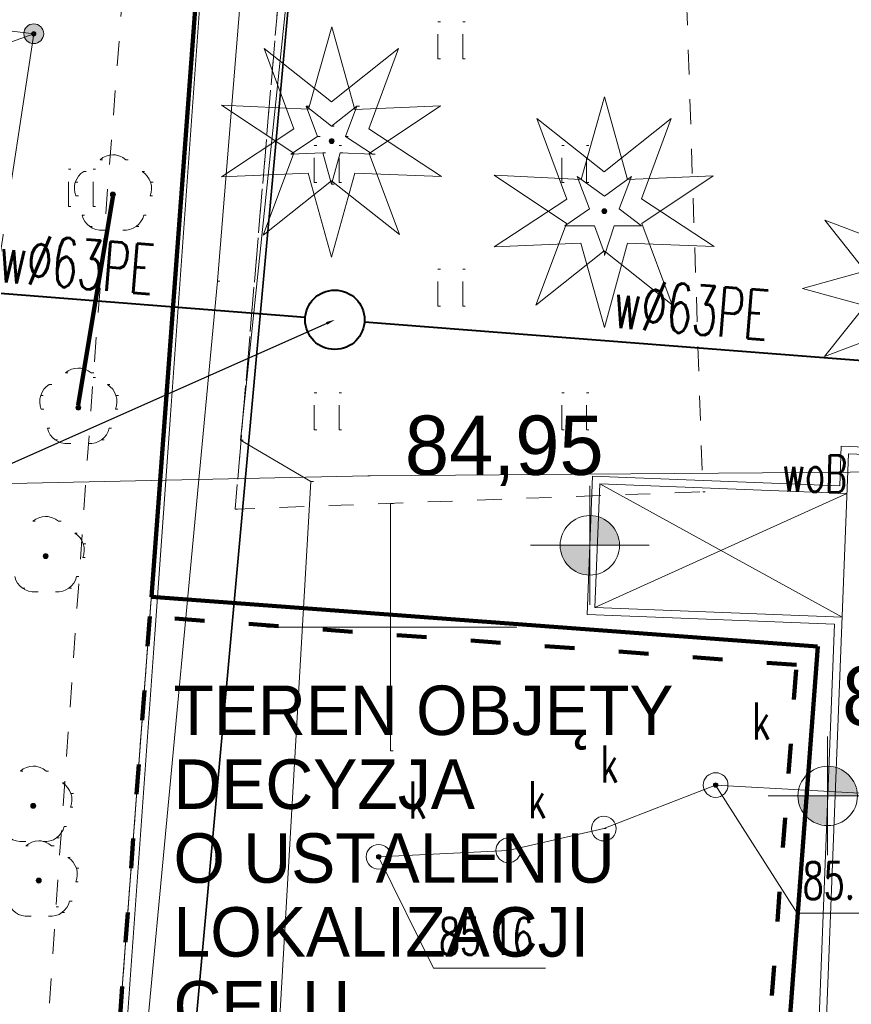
# Model space of a CAD drawing. Extents: x -134780 to 5540120, y 74663 to 5964901.
# Tile 17 of 71: x 5539543 to 5539559, y 5961342 to 5961362. Entities that reach past the tile are written whole.
import ezdxf
from ezdxf import colors
from ezdxf.entities.mleader import LeaderData, LeaderLine
from ezdxf.lldxf.tags import DXFTag
from ezdxf.math import Vec2, Vec3

# ---------------------------------------------------------------- set-up
doc = ezdxf.new("R2010")
doc.units = 0
doc.header["$MEASUREMENT"] = 0
doc.set_wipeout_variables(frame=1)
for name, pattern in [('ACAD_ISO03W100', [30, 12, -18]), ('L_0_03', [1, 0.5, -0.5]), ('Przerywana', [320, 160, -160]), ('Wipeout_Contour', [1000, 0, -1000])]:
    doc.linetypes.add(name, pattern=pattern)
for name, color, linetype, lineweight in [('#opisy', 7, 'Continuous', 0), ('0_Nr_Pióra__7', 7, 'Continuous', 13), ('_woda', 5, 'Continuous', 90), ('Arch drogi_Nr_Pióra__21', 7, 'Continuous', 9), ('ARCH MAPA RUSINOWO_Nr_Pióra__60', 230, 'Continuous', 211), ('Arch opisy_Nr_Pióra__80', 3, 'Continuous', 211), ('drzewo_iglaste_Nr_Pióra__7', 7, 'Continuous', 13), ('drzewo_lisciaste_Nr_Pióra__7', 7, 'Continuous', 13), ('inny_obiekt_zagospodarowania_terenu_Nr_Pióra__7', 7, 'Continuous', 13), ('INWENT RZĘDNE_Nr_Pióra__21', 7, 'Continuous', 9), ('mapa', 7, 'Continuous', 13), ('ogr_Nr_Pióra__7', 7, 'Continuous', 13), ('ogrodzenie_trwale_Nr_Pióra__7', 7, 'Continuous', 13), ('przewod_kanalizacyjny_Nr_Pióra__7', 7, 'Continuous', 13), ('przewod_telekomunikacyjny_napowietrzny_Nr_Pióra__30', 134, 'Continuous', 35), ('przewod_telekomunikacyjny_podziemny_Nr_Pióra__7', 7, 'Continuous', 13), ('przewod_wodociagowy_Atr1_Nr_Pióra__7', 7, 'Continuous', 13), ('przewod_wodociagowy_Nr_Pióra__7', 7, 'Continuous', 13), ('rzedna_Atr2_Nr_Pióra__7', 7, 'Continuous', 13), ('rzedna_Nr_Pióra__7', 7, 'Continuous', 13), ('studnia_kanalizacyjna_Atr17_Nr_Pióra__7', 7, 'Continuous', 13), ('studnia_kanalizacyjna_Nr_Pióra__7', 7, 'Continuous', 13), ('trawnik_Nr_Pióra__7', 7, 'Continuous', 13), ('Wstawianie_ramki_sekcyjnej_z_opisem_Nr_Pióra__7', 7, 'Continuous', 13), ('zasuwa_lub_zawor_Nr_Pióra__7', 7, 'Continuous', 13)]:
    doc.layers.add(name, color=color, linetype=linetype, lineweight=lineweight)
for name, color, linetype, lineweight, true_color in [('218_kontur_uzytku_gruntowego_Nr_Pióra__3', 7, 'Continuous', 18, 0xff6600), ('219_dzialka_ewidencyjna_Nr_Pióra__96', 7, 'Continuous', 13, 0x00d59f), ('_woda2', 7, 'Continuous', 30, 0x0b2af4), ('Arch opisy_Nr_Pióra__38', 7, 'Continuous', 211, 0xe3b979), ('Arch zieleń_Nr_Pióra__4', 7, 'Continuous', 9, 0x029e21), ('OT_ZagospodarowanieTerenu_P_Nr_Pióra__96', 7, 'Continuous', 13, 0x00d59f)]:
    doc.layers.add(name, color=color, linetype=linetype, lineweight=lineweight, true_color=true_color)
doc.layers.add('INWENT RZĘDNE', color=7, linetype='Continuous')
doc.layers.add('OT_ZagospodarowanieTerenu_P', color=7, linetype='Continuous')
doc.styles.add('GENERATED_STYLE_1', font='txt')
doc.styles.add('GENERATED_STYLE_7', font='Simplex.shx', dxfattribs={"bigfont": 'BIGFONT.SHX'})
doc.styles.add('ROMANS', font='romans', dxfattribs={"width": 0.8})
doc.styles.get("Standard").update_dxf_attribs({"font": 'txt', "bigfont": 'BIGFONT.SHX'})
tags = doc.linetypes.add('DASH', pattern=[15, 10, -5]).pattern_tags.tags
tags[6:7] = [DXFTag(74, 4), DXFTag(75, 0), DXFTag(340, '0'), DXFTag(46, 0.0), DXFTag(50, 0.0), DXFTag(44, 0.0), DXFTag(45, 0.0)]
tags[4:5] = [DXFTag(74, 4), DXFTag(75, 0), DXFTag(340, '0'), DXFTag(46, 0.0), DXFTag(50, 0.0), DXFTag(44, 0.0), DXFTag(45, 0.0)]
doc.linetypes.add('L_0_15_SHX', pattern='A,0,[2,Rusinowo ZAGOSPODAROWANIE1.Shx,S=7.5,R=0,X=0,Y=0],-7.5,0', length=7.5)
doc.linetypes.add('L_0_B0_SHX', pattern='A,0,[3,Rusinowo ZAGOSPODAROWANIE1.Shx,S=15,R=0,X=0,Y=0],-15,0', length=15)

# ---------------------------------------------------------------- blocks, each defined once
blk = doc.blocks.new('Koty wysokościowe_37', base_point=(-159809, 126282))
at = {"layer": 'INWENT RZĘDNE_Nr_Pióra__21', "linetype": 'Continuous'}
for points in [[(-159809, 126282), (-159209, 126282), (-159255, 126511), (-159385, 126706), (-159580, 126836), (-159809, 126882)], [(-159809, 126282), (-160409, 126282), (-160364, 126052), (-160234, 125857), (-160039, 125727), (-159809, 125682)]]:
    blk.add_hatch(color=256, dxfattribs=at).paths.add_polyline_path(points, flags=0)
for p, q in [((-159809, 125082), (-159809, 127482)), ((-161009, 126282), (-158609, 126282))]:
    blk.add_line(p, q, dxfattribs=at)
blk.add_circle((-159809, 126282), 600, dxfattribs=at)
at = {"layer": 'INWENT RZĘDNE_Nr_Pióra__21', "insert": (-163547, 127482), "char_height": 1200, "attachment_point": 7, "style": 'GENERATED_STYLE_1'}
blk.add_mtext('{84,95}', dxfattribs=at)
blk = doc.blocks.new('Koty wysokościowe_35', base_point=(-155004, 121215))
at = {"layer": 'INWENT RZĘDNE_Nr_Pióra__21', "linetype": 'Continuous'}
for points in [[(-155004, 121215), (-154404, 121215), (-154449, 121445), (-154579, 121639), (-154774, 121769), (-155004, 121815)], [(-155004, 121215), (-155604, 121215), (-155558, 120985), (-155428, 120791), (-155233, 120661), (-155004, 120615)]]:
    blk.add_hatch(color=256, dxfattribs=at).paths.add_polyline_path(points, flags=0)
for p, q in [((-155004, 120015), (-155004, 122415)), ((-156204, 121215), (-153804, 121215))]:
    blk.add_line(p, q, dxfattribs=at)
blk.add_circle((-155004, 121215), 600, dxfattribs=at)
at = {"layer": 'INWENT RZĘDNE_Nr_Pióra__21', "insert": (-154712, 122415), "char_height": 1200, "attachment_point": 7, "style": 'GENERATED_STYLE_1'}
blk.add_mtext('{85,00}', dxfattribs=at)
blk = doc.blocks.new('mapa')
at = {"layer": 'drzewo_iglaste_Nr_Pióra__7', "linetype": 'Continuous'}
blk.add_hatch(color=252, dxfattribs=at).paths.add_polyline_path([(5539548.81, 5961359.78, 1), (5539548.81, 5961359.88, 1)], flags=0)
at = {"layer": 'drzewo_lisciaste_Nr_Pióra__7', "linetype": 'Continuous'}
for points in [[(5539544.39, 5961358.7, 1), (5539544.39, 5961358.8, 1)], [(5539543.69, 5961354.39, 1), (5539543.69, 5961354.49, 1)], [(5539543.03, 5961351.39, 1), (5539543.03, 5961351.49, 1)], [(5539542.78, 5961346.34, 1), (5539542.78, 5961346.44, 1)], [(5539542.89, 5961344.83, 1), (5539542.89, 5961344.93, 1)]]:
    blk.add_hatch(color=252, dxfattribs=at).paths.add_polyline_path(points, flags=0)
at = {"layer": 'rzedna_Nr_Pióra__7', "linetype": 'Continuous'}
for points in [[(5539542.79, 5961361.955, 1), (5539542.79, 5961362.045, 1)], [(5539556.57, 5961346.765, 1), (5539556.57, 5961346.855, 1)], [(5539549.76, 5961345.315, 1), (5539549.76, 5961345.405, 1)]]:
    blk.add_hatch(color=252, dxfattribs=at).paths.add_polyline_path(points, flags=0)
at = {"layer": 'zasuwa_lub_zawor_Nr_Pióra__7', "linetype": 'Continuous'}
blk.add_hatch(color=252, dxfattribs=at).paths.add_polyline_path([(5539542.79, 5961361.8, 1), (5539542.79, 5961362.2, 1)], flags=0)
at = {"layer": '0_Nr_Pióra__7', "color": 252, "linetype": 'Continuous'}
for p, q in [((5539550.959, 5961362.239), (5539551.009, 5961362.239)), ((5539551.459, 5961362.239), (5539551.509, 5961362.239)), ((5539542.79, 5961362), (5539542.84, 5961362)), ((5539542.79, 5961362), (5539542.84, 5961362)), ((5539542.79, 5961362), (5539542.84, 5961362)), ((5539550.959, 5961361.489), (5539551.009, 5961361.489)), ((5539551.459, 5961361.489), (5539551.509, 5961361.489)), ((5539548.298, 5961360.536), (5539548.348, 5961360.536)), ((5539549.322, 5961360.536), (5539549.372, 5961360.536)), ((5539548.81, 5961360.129), (5539548.86, 5961360.129)), ((5539548.527, 5961359.923), (5539548.577, 5961359.923)), ((5539548.81, 5961359.83), (5539548.86, 5961359.83)), ((5539549.093, 5961359.923), (5539549.143, 5961359.923)), ((5539548.459, 5961359.739), (5539548.509, 5961359.739)), ((5539548.635, 5961359.59), (5539548.685, 5961359.59)), ((5539548.959, 5961359.739), (5539549.009, 5961359.739)), ((5539548.985, 5961359.59), (5539549.035, 5961359.59)), ((5539553.459, 5961359.739), (5539553.509, 5961359.739)), ((5539553.959, 5961359.739), (5539554.009, 5961359.739)), ((5539544.129, 5961359.453), (5539544.179, 5961359.453)), ((5539544.39, 5961359.55), (5539544.44, 5961359.55)), ((5539544.651, 5961359.453), (5539544.701, 5961359.453)), ((5539547.982, 5961359.562), (5539548.032, 5961359.562)), ((5539549.638, 5961359.562), (5539549.688, 5961359.562)), ((5539543.489, 5961359.259), (5539543.539, 5961359.259)), ((5539543.802, 5961359.216), (5539543.852, 5961359.216)), ((5539543.989, 5961359.259), (5539544.039, 5961359.259)), ((5539544.978, 5961359.216), (5539545.028, 5961359.216)), ((5539543.63, 5961358.998), (5539543.68, 5961358.998)), ((5539545.15, 5961358.998), (5539545.2, 5961358.998)), ((5539548.459, 5961358.989), (5539548.509, 5961358.989)), ((5539548.959, 5961358.989), (5539549.009, 5961358.989)), ((5539548.81, 5961358.96), (5539548.86, 5961358.96)), ((5539543.641, 5961358.721), (5539543.691, 5961358.721)), ((5539544.39, 5961358.75), (5539544.44, 5961358.75)), ((5539545.139, 5961358.721), (5539545.189, 5961358.721)), ((5539543.489, 5961358.509), (5539543.539, 5961358.509)), ((5539543.989, 5961358.509), (5539544.039, 5961358.509)), ((5539543.766, 5961358.335), (5539543.816, 5961358.335)), ((5539545.014, 5961358.335), (5539545.064, 5961358.335)), ((5539543.92, 5961358.102), (5539543.97, 5961358.102)), ((5539544.189, 5961358.027), (5539544.239, 5961358.027)), ((5539544.591, 5961358.027), (5539544.641, 5961358.027)), ((5539544.86, 5961358.102), (5539544.91, 5961358.102)), ((5539550.959, 5961357.239), (5539551.009, 5961357.239)), ((5539551.459, 5961357.239), (5539551.509, 5961357.239)), ((5539546.5, 5961357), (5539546.55, 5961357)), ((5539550.959, 5961356.489), (5539551.009, 5961356.489)), ((5539551.459, 5961356.489), (5539551.509, 5961356.489)), ((5539543.69, 5961355.24), (5539543.74, 5961355.24)), ((5539543.429, 5961355.143), (5539543.479, 5961355.143)), ((5539543.951, 5961355.143), (5539544.001, 5961355.143)), ((5539543.99, 5961355.05), (5539544.04, 5961355.05)), ((5539543.102, 5961354.906), (5539543.152, 5961354.906)), ((5539544.278, 5961354.906), (5539544.328, 5961354.906)), ((5539542.93, 5961354.688), (5539542.98, 5961354.688)), ((5539544.45, 5961354.688), (5539544.5, 5961354.688)), ((5539548.459, 5961354.739), (5539548.509, 5961354.739)), ((5539548.959, 5961354.739), (5539549.009, 5961354.739)), ((5539553.459, 5961354.739), (5539553.509, 5961354.739)), ((5539553.959, 5961354.739), (5539554.009, 5961354.739)), ((5539542.941, 5961354.411), (5539542.991, 5961354.411)), ((5539543.69, 5961354.44), (5539543.74, 5961354.44)), ((5539544.439, 5961354.411), (5539544.489, 5961354.411)), ((5539543.066, 5961354.025), (5539543.116, 5961354.025)), ((5539544.314, 5961354.025), (5539544.364, 5961354.025)), ((5539543.22, 5961353.792), (5539543.27, 5961353.792)), ((5539544.16, 5961353.792), (5539544.21, 5961353.792)), ((5539548.459, 5961353.989), (5539548.509, 5961353.989)), ((5539548.959, 5961353.989), (5539549.009, 5961353.989)), ((5539553.459, 5961353.989), (5539553.509, 5961353.989)), ((5539553.959, 5961353.989), (5539554.009, 5961353.989)), ((5539543.489, 5961353.717), (5539543.539, 5961353.717)), ((5539543.891, 5961353.717), (5539543.941, 5961353.717)), ((5539546.97, 5961353.78), (5539547.02, 5961353.78)), ((5539549.54, 5961353.06), (5539549.59, 5961353.06)), ((5539548.39, 5961352.95), (5539548.44, 5961352.95)), ((5539556.31, 5961352.74), (5539556.36, 5961352.74)), ((5539550, 5961352.5), (5539550.05, 5961352.5)), ((5539543.03, 5961352.24), (5539543.08, 5961352.24)), ((5539546.86, 5961352.39), (5539546.91, 5961352.39)), ((5539542.769, 5961352.143), (5539542.819, 5961352.143)), ((5539543.291, 5961352.143), (5539543.341, 5961352.143)), ((5539543.618, 5961351.906), (5539543.668, 5961351.906)), ((5539543.79, 5961351.688), (5539543.84, 5961351.688)), ((5539543.03, 5961351.44), (5539543.08, 5961351.44)), ((5539543.779, 5961351.411), (5539543.829, 5961351.411)), ((5539543.654, 5961351.025), (5539543.704, 5961351.025)), ((5539542.56, 5961350.792), (5539542.61, 5961350.792)), ((5539542.829, 5961350.717), (5539542.879, 5961350.717)), ((5539543.231, 5961350.717), (5539543.281, 5961350.717)), ((5539543.5, 5961350.792), (5539543.55, 5961350.792)), ((5539547.5, 5961350), (5539547.55, 5961350)), ((5539552.5, 5961350), (5539552.55, 5961350)), ((5539550, 5961347.5), (5539550.05, 5961347.5)), ((5539542.519, 5961347.093), (5539542.569, 5961347.093)), ((5539542.78, 5961347.19), (5539542.83, 5961347.19)), ((5539543.041, 5961347.093), (5539543.091, 5961347.093)), ((5539543.368, 5961346.856), (5539543.418, 5961346.856)), ((5539543.54, 5961346.638), (5539543.59, 5961346.638)), ((5539556.57, 5961346.81), (5539556.62, 5961346.81)), ((5539556.57, 5961346.81), (5539556.62, 5961346.81)), ((5539556.57, 5961346.81), (5539556.62, 5961346.81)), ((5539542.78, 5961346.39), (5539542.83, 5961346.39)), ((5539543.529, 5961346.361), (5539543.579, 5961346.361)), ((5539543.404, 5961345.975), (5539543.454, 5961345.975)), ((5539554.31, 5961345.93), (5539554.36, 5961345.93)), ((5539542.579, 5961345.667), (5539542.629, 5961345.667)), ((5539542.89, 5961345.68), (5539542.94, 5961345.68)), ((5539542.981, 5961345.667), (5539543.031, 5961345.667)), ((5539543.25, 5961345.742), (5539543.3, 5961345.742)), ((5539542.629, 5961345.583), (5539542.679, 5961345.583)), ((5539543.151, 5961345.583), (5539543.201, 5961345.583)), ((5539552.38, 5961345.49), (5539552.43, 5961345.49)), ((5539543.478, 5961345.346), (5539543.528, 5961345.346)), ((5539549.76, 5961345.36), (5539549.81, 5961345.36)), ((5539549.76, 5961345.36), (5539549.81, 5961345.36)), ((5539549.76, 5961345.36), (5539549.81, 5961345.36)), ((5539543.65, 5961345.128), (5539543.7, 5961345.128)), ((5539542.89, 5961344.88), (5539542.94, 5961344.88)), ((5539543.639, 5961344.851), (5539543.689, 5961344.851)), ((5539543.514, 5961344.465), (5539543.564, 5961344.465)), ((5539543.24, 5961344.35), (5539543.29, 5961344.35)), ((5539542.689, 5961344.157), (5539542.739, 5961344.157)), ((5539543.091, 5961344.157), (5539543.141, 5961344.157)), ((5539543.36, 5961344.232), (5539543.41, 5961344.232)), ((5539558.22, 5961344.22), (5539558.27, 5961344.22)), ((5539550.87, 5961343.11), (5539550.92, 5961343.11)), ((5539553.083, 5961343.11), (5539553.133, 5961343.11))]:
    blk.add_line(p, q, dxfattribs=at)
at = {"layer": '218_kontur_uzytku_gruntowego_Nr_Pióra__3', "color": 252, "linetype": 'L_0_03', "flags": 128}
for points in [[(5539546.72, 5961371.45), (5539542.34, 5961312.72)], [(5539542.34, 5961312.72), (5539546.72, 5961371.45)]]:
    blk.add_lwpolyline(points, dxfattribs=at)
at = {"layer": '219_dzialka_ewidencyjna_Nr_Pióra__96', "color": 252, "linetype": 'Continuous', "flags": 128}
blk.add_lwpolyline([(5539546.72, 5961371.45), (5539542.34, 5961312.72)], dxfattribs=at)
at = {"layer": '_woda', "color": 252}
blk.add_line((5539543.69, 5961354.49), (5539544.39, 5961358.7), dxfattribs=at)
at = {"layer": 'Arch drogi_Nr_Pióra__21', "linetype": 'Continuous'}
for p, q in [((5539559.11, 5961353.66), (5539559.079, 5961352.86)), ((5539569.402, 5961353.257), (5539559.11, 5961353.66)), ((5539559.254, 5961353.504), (5539557.997, 5961321.328)), ((5539569.247, 5961353.113), (5539559.254, 5961353.504)), ((5539553.973, 5961350.258), (5539554.083, 5961353.055)), ((5539559.079, 5961352.86), (5539554.083, 5961353.055)), ((5539554.129, 5961350.402), (5539554.227, 5961352.9)), ((5539559.223, 5961352.704), (5539554.227, 5961352.9)), ((5539558.97, 5961350.062), (5539553.973, 5961350.258)), ((5539559.125, 5961350.206), (5539554.129, 5961350.402)), ((5539558.97, 5961350.062), (5539557.847, 5961321.334))]:
    blk.add_line(p, q, dxfattribs=at)
at = {"layer": 'Arch drogi_Nr_Pióra__21', "linetype": 'Przerywana'}
for p, q in [((5539554.227, 5961352.9), (5539559.125, 5961350.206)), ((5539554.129, 5961350.402), (5539559.223, 5961352.704))]:
    blk.add_line(p, q, dxfattribs=at)
at = {"layer": 'ARCH MAPA RUSINOWO_Nr_Pióra__60', "linetype": 'Continuous', "lineweight": 20, "flags": 128}
blk.add_lwpolyline([(5539540.938, 5961293.994), (5539546.72, 5961371.45)], dxfattribs=at)
at = {"layer": 'Arch opisy_Nr_Pióra__38', "linetype": 'ACAD_ISO03W100', "ltscale": 0.05}
for p, q in [((5539545.136, 5961350.216), (5539543.188, 5961324.088)), ((5539558.206, 5961349.24), (5539545.136, 5961350.216)), ((5539556.256, 5961323.113), (5539558.206, 5961349.24))]:
    blk.add_line(p, q, dxfattribs=at)
at = {"layer": 'Arch opisy_Nr_Pióra__80', "linetype": 'DASH', "ltscale": 0.2}
for p, q in [((5539546.72, 5961371.45), (5539545.166, 5961350.615)), ((5539558.632, 5961349.61), (5539545.166, 5961350.615)), ((5539556.625, 5961322.684), (5539558.635, 5961349.609))]:
    blk.add_line(p, q, dxfattribs=at)
at = {"layer": 'Arch zieleń_Nr_Pióra__4', "color": 252, "linetype": 'Continuous'}
for p, q in [((5539548.341, 5961360.473), (5539548.812, 5961362.142)), ((5539549.276, 5961360.47), (5539548.812, 5961362.142)), ((5539548.049, 5961360.074), (5539547.446, 5961361.7)), ((5539548.806, 5961360.623), (5539547.446, 5961361.7)), ((5539548.806, 5961360.623), (5539550.162, 5961361.704)), ((5539549.564, 5961360.076), (5539550.162, 5961361.704)), ((5539548.341, 5961360.473), (5539546.586, 5961360.556)), ((5539548.048, 5961359.582), (5539546.586, 5961360.556)), ((5539549.276, 5961360.47), (5539551.009, 5961360.544)), ((5539549.565, 5961359.581), (5539551.009, 5961360.544)), ((5539548.049, 5961360.074), (5539546.583, 5961359.106)), ((5539549.564, 5961360.076), (5539551.032, 5961359.113)), ((5539548.048, 5961359.582), (5539547.427, 5961357.93)), ((5539549.565, 5961359.581), (5539550.184, 5961357.938)), ((5539548.338, 5961359.182), (5539546.583, 5961359.106)), ((5539548.338, 5961359.182), (5539548.81, 5961357.481)), ((5539549.277, 5961359.182), (5539548.81, 5961357.481)), ((5539549.277, 5961359.182), (5539551.032, 5961359.113)), ((5539548.807, 5961359.029), (5539547.427, 5961357.93)), ((5539548.807, 5961359.029), (5539550.184, 5961357.938)), ((5539560.42, 5961357.612), (5539558.775, 5961358.229)), ((5539559.867, 5961356.854), (5539558.775, 5961358.229)), ((5539560.019, 5961357.322), (5539558.327, 5961356.851)), ((5539560.02, 5961356.384), (5539558.327, 5961356.851)), ((5539559.867, 5961356.854), (5539558.769, 5961355.473)), ((5539560.42, 5961356.095), (5539558.769, 5961355.473))]:
    blk.add_line(p, q, dxfattribs=at)
at = {"layer": 'drzewo_iglaste_Nr_Pióra__7', "color": 252, "linetype": 'Continuous', "flags": 128}
for points in [[(5539548.527, 5961359.923), (5539548.298, 5961360.536)], [(5539548.298, 5961360.536), (5539548.81, 5961360.129)], [(5539548.81, 5961360.129), (5539549.322, 5961360.536)], [(5539549.322, 5961360.536), (5539549.093, 5961359.923)], [(5539547.982, 5961359.562), (5539548.527, 5961359.923)], [(5539549.093, 5961359.923), (5539549.638, 5961359.562)], [(5539548.635, 5961359.59), (5539547.982, 5961359.562)], [(5539548.81, 5961358.96), (5539548.635, 5961359.59)], [(5539548.985, 5961359.59), (5539548.81, 5961358.96)], [(5539549.638, 5961359.562), (5539548.985, 5961359.59)]]:
    blk.add_lwpolyline(points, dxfattribs=at)
at = {"layer": 'drzewo_iglaste_Nr_Pióra__7', "color": 252, "linetype": 'Continuous'}
blk.add_circle((5539548.81, 5961359.83), 0.05, dxfattribs=at)
at = {"layer": 'drzewo_lisciaste_Nr_Pióra__7', "color": 252, "linetype": 'Continuous'}
for centre in [(5539544.39, 5961358.75), (5539543.69, 5961354.44), (5539543.03, 5961351.44), (5539542.78, 5961346.39), (5539542.89, 5961344.88)]:
    blk.add_circle(centre, 0.05, dxfattribs=at)
for centre, start, end in [((5539544.39, 5961359.15), 49.272, 130.728), ((5539544.01, 5961358.874), 121.308, 202.548), ((5539544.77, 5961358.874), 337.452, 58.692), ((5539544.155, 5961358.426), 193.221, 274.871), ((5539544.625, 5961358.426), 265.129, 346.779), ((5539543.69, 5961354.84), 49.272, 130.728), ((5539543.31, 5961354.564), 121.308, 202.548), ((5539544.07, 5961354.564), 337.452, 58.692), ((5539543.455, 5961354.116), 193.221, 274.871), ((5539543.925, 5961354.116), 265.129, 346.779), ((5539543.03, 5961351.84), 49.272, 130.728), ((5539543.41, 5961351.564), 337.452, 58.692), ((5539542.795, 5961351.116), 193.221, 274.871), ((5539543.265, 5961351.116), 265.129, 346.779), ((5539542.78, 5961346.79), 49.272, 130.728), ((5539543.16, 5961346.514), 337.452, 58.692), ((5539542.545, 5961346.066), 193.221, 274.871), ((5539543.015, 5961346.066), 265.129, 346.779), ((5539542.89, 5961345.28), 49.272, 130.728), ((5539543.27, 5961345.004), 337.452, 58.692), ((5539542.655, 5961344.556), 193.221, 274.871), ((5539543.125, 5961344.556), 265.129, 346.779)]:
    blk.add_arc(centre, 0.4, start, end, dxfattribs=at)
at = {"layer": 'przewod_kanalizacyjny_Nr_Pióra__7', "color": 252, "linetype": 'Continuous', "flags": 128}
blk.add_lwpolyline([(5539549.76, 5961345.36), (5539552.38, 5961345.49), (5539554.31, 5961345.93), (5539556.57, 5961346.81), (5539568.25, 5961346.16), (5539575.34, 5961345.95), (5539580.33, 5961345.73)], dxfattribs=at)
at = {"layer": 'przewod_telekomunikacyjny_napowietrzny_Nr_Pióra__30', "color": 252, "linetype": 'Continuous'}
blk.add_line((5539543.87, 5961317.85), (5539548.29, 5961366.44), dxfattribs=at)
at = {"layer": 'przewod_telekomunikacyjny_napowietrzny_Nr_Pióra__30', "color": 252, "linetype": 'L_0_B0_SHX'}
blk.add_line((5539543.87, 5961317.85), (5539548.29, 5961366.44), dxfattribs=at)
at = {"layer": 'przewod_telekomunikacyjny_podziemny_Nr_Pióra__7', "color": 252, "linetype": 'Continuous', "flags": 128}
blk.add_lwpolyline([(5539548.29, 5961366.44), (5539546.97, 5961353.78), (5539548.39, 5961352.95), (5539547.3, 5961334.1), (5539546.44, 5961324.09), (5539546.03, 5961319.23), (5539545.16, 5961307.39), (5539543.63, 5961298.78), (5539542.43, 5961285.68), (5539541.19, 5961274.63), (5539542.24, 5961272.57), (5539543.69, 5961271.2), (5539543.59, 5961269.14), (5539542.78, 5961266.35), (5539543.3, 5961257.92), (5539546.06, 5961248.87), (5539545.22, 5961248.17)], dxfattribs=at)
at = {"layer": 'przewod_wodociagowy_Nr_Pióra__7', "color": 252, "linetype": 'Continuous', "flags": 128}
blk.add_lwpolyline([(5539541.4, 5961352.89), (5539549.54, 5961353.06), (5539562.83, 5961353.16), (5539579.72, 5961353.51), (5539580.63, 5961353.54)], dxfattribs=at)
at = {"layer": 'rzedna_Atr2_Nr_Pióra__7', "color": 252, "linetype": 'Continuous', "flags": 128}
for points in [[(5539542.79, 5961362), (5539538.73, 5961360.54), (5539536.193, 5961360.54)], [(5539556.57, 5961346.81), (5539558.22, 5961344.22), (5539560.497, 5961344.22)], [(5539549.76, 5961345.36), (5539550.87, 5961343.11), (5539553.083, 5961343.11)]]:
    blk.add_lwpolyline(points, dxfattribs=at)
at = {"layer": 'rzedna_Nr_Pióra__7', "color": 252, "linetype": 'Continuous'}
for centre in [(5539542.79, 5961362), (5539556.57, 5961346.81), (5539549.76, 5961345.36)]:
    blk.add_circle(centre, 0.045, dxfattribs=at)
at = {"layer": 'studnia_kanalizacyjna_Nr_Pióra__7', "color": 252, "linetype": 'Continuous'}
for centre in [(5539556.57, 5961346.81), (5539554.31, 5961345.93), (5539552.38, 5961345.49), (5539549.76, 5961345.36)]:
    blk.add_circle(centre, 0.25, dxfattribs=at)
at = {"layer": 'trawnik_Nr_Pióra__7', "color": 252, "linetype": 'L_0_03', "flags": 128}
blk.add_lwpolyline([(5539539.27, 5961350.25), (5539540.91, 5961364.2), (5539541.27, 5961367.82), (5539544.9, 5961369.91), (5539545.1, 5961369.46), (5539543.99, 5961355.05), (5539543.24, 5961344.35), (5539542.58, 5961334.77), (5539541.61, 5961324.19), (5539540.71, 5961316.91), (5539539.76, 5961317.09), (5539538.61, 5961317.26), (5539537.78, 5961317.62), (5539536.89, 5961318.2), (5539537.08, 5961322.75), (5539537.78, 5961334.89)], close=True, dxfattribs=at)
for points in [[(5539550.959, 5961361.489), (5539550.959, 5961362.239)], [(5539551.459, 5961361.489), (5539551.459, 5961362.239)], [(5539548.459, 5961358.989), (5539548.459, 5961359.739)], [(5539548.959, 5961358.989), (5539548.959, 5961359.739)], [(5539543.489, 5961358.509), (5539543.489, 5961359.259)], [(5539543.989, 5961358.509), (5539543.989, 5961359.259)], [(5539550.959, 5961356.489), (5539550.959, 5961357.239)], [(5539551.459, 5961356.489), (5539551.459, 5961357.239)], [(5539548.459, 5961353.989), (5539548.459, 5961354.739)], [(5539548.959, 5961353.989), (5539548.959, 5961354.739)], [(5539553.459, 5961353.989), (5539553.459, 5961354.739)], [(5539553.959, 5961353.989), (5539553.959, 5961354.739)]]:
    blk.add_lwpolyline(points, dxfattribs=at)
at = {"layer": 'Wstawianie_ramki_sekcyjnej_z_opisem_Nr_Pióra__7', "color": 252, "linetype": 'Continuous', "flags": 128}
for points in [[(5539550, 5961347.5), (5539550, 5961352.5)], [(5539550, 5961347.5), (5539550, 5961352.5)], [(5539547.5, 5961350), (5539552.5, 5961350)], [(5539547.5, 5961350), (5539552.5, 5961350)]]:
    blk.add_lwpolyline(points, dxfattribs=at)
at = {"layer": 'zasuwa_lub_zawor_Nr_Pióra__7', "color": 252, "linetype": 'Continuous'}
blk.add_circle((5539542.79, 5961362), 0.2, dxfattribs=at)
at = {"layer": 'INWENT RZĘDNE', "color": 252, "xscale": 0.001, "yscale": 0.001, "zscale": 0.001}
for name, p in [('Koty wysokościowe_37', (5539554.028, 5961351.657)), ('Koty wysokościowe_35', (5539558.834, 5961346.59))]:
    blk.add_blockref(name, p, dxfattribs=at)
at = {"layer": 'INWENT RZĘDNE_Nr_Pióra__21', "color": 252, "linetype": 'Continuous', "insert": (5539545.614, 5961331.38), "char_height": 1, "width": 11.16733, "attachment_point": 7, "line_spacing_factor": 0.895892, "style": 'GENERATED_STYLE_1'}
blk.add_mtext('{TEREN OBJĘTY DECYZJA \\PO USTALENIU\\PLOKALIZACJI\\PCELU PUBLICZNEGO\\Pnr. IZP.6733.27.2024\\Pprzeznaczony na budowę oczyszczalni ścieków}', dxfattribs=at)
at = {"layer": 'przewod_wodociagowy_Atr1_Nr_Pióra__7', "color": 252, "linetype": 'Continuous', "insert": (5539557.923, 5961353.5), "char_height": 0.75, "attachment_point": 1, "rotation": 358.8, "style": 'GENERATED_STYLE_7'}
blk.add_mtext('{\\W0.660000x;woB}', dxfattribs=at)
at = {"layer": 'rzedna_Atr2_Nr_Pióra__7', "color": 252, "linetype": 'Continuous', "char_height": 0.75, "attachment_point": 1, "style": 'GENERATED_STYLE_7'}
for s, insert in [('{\\W0.660000x;85.14}', (5539558.329, 5961345.254)), ('{\\W0.660000x;85.16}', (5539550.979, 5961344.126))]:
    blk.add_mtext(s, dxfattribs=dict(at, insert=insert))
at = {"layer": 'studnia_kanalizacyjna_Atr17_Nr_Pióra__7', "color": 252, "linetype": 'Continuous', "char_height": 0.75, "attachment_point": 1, "style": 'GENERATED_STYLE_7'}
for insert in [(5539557.314, 5961348.481), (5539554.244, 5961347.611), (5539550.364, 5961346.881), (5539552.784, 5961346.891)]:
    blk.add_mtext('{\\W0.660000x;k}', dxfattribs=dict(at, insert=insert))
at = {"color": 252, "linetype": 'Wipeout_Contour', "lineweight": 0, "ltscale": 2284151.220163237}
blk.add_wipeout([(5539554.321, 5961357.563), (5539554.321, 5961357.513), (5539554.521, 5961358.113), (5539555.071, 5961358.113), (5539554.621, 5961358.463), (5539554.871, 5961359.113), (5539554.321, 5961358.713), (5539553.771, 5961359.113), (5539554.021, 5961358.463), (5539553.521, 5961358.113), (5539554.121, 5961358.113)], dxfattribs=at).dxf.layer = 'OT_ZagospodarowanieTerenu_P'
at = {"layer": 'OT_ZagospodarowanieTerenu_P_Nr_Pióra__96', "linetype": 'Continuous'}
blk.add_hatch(color=252, dxfattribs=at).paths.add_polyline_path([(5539554.321, 5961358.363, 1), (5539554.321, 5961358.463, 1)], flags=0)
at = {"layer": '0_Nr_Pióra__7', "color": 252, "linetype": 'Continuous'}
for p, q in [((5539553.459, 5961358.989), (5539553.509, 5961358.989)), ((5539553.959, 5961358.989), (5539554.009, 5961358.989))]:
    blk.add_line(p, q, dxfattribs=at)
at = {"layer": 'Arch zieleń_Nr_Pióra__4', "color": 252, "linetype": 'Continuous'}
for p, q in [((5539553.852, 5961359.056), (5539554.323, 5961360.725)), ((5539554.787, 5961359.053), (5539554.323, 5961360.725)), ((5539553.56, 5961358.657), (5539552.957, 5961360.283)), ((5539554.317, 5961359.206), (5539552.957, 5961360.283)), ((5539554.317, 5961359.206), (5539555.673, 5961360.287)), ((5539555.075, 5961358.659), (5539555.673, 5961360.287)), ((5539553.852, 5961359.056), (5539552.097, 5961359.139)), ((5539553.559, 5961358.165), (5539552.097, 5961359.139)), ((5539554.787, 5961359.053), (5539556.52, 5961359.127)), ((5539555.076, 5961358.164), (5539556.52, 5961359.127)), ((5539553.56, 5961358.657), (5539552.094, 5961357.689)), ((5539555.075, 5961358.659), (5539556.543, 5961357.696)), ((5539553.559, 5961358.165), (5539552.938, 5961356.513)), ((5539555.076, 5961358.164), (5539555.695, 5961356.521)), ((5539553.849, 5961357.765), (5539552.094, 5961357.689)), ((5539554.318, 5961357.612), (5539552.938, 5961356.513)), ((5539553.849, 5961357.765), (5539554.321, 5961356.064)), ((5539554.318, 5961357.612), (5539555.695, 5961356.521)), ((5539554.788, 5961357.765), (5539554.321, 5961356.064)), ((5539554.788, 5961357.765), (5539556.543, 5961357.696))]:
    blk.add_line(p, q, dxfattribs=at)
at = {"layer": 'inny_obiekt_zagospodarowania_terenu_Nr_Pióra__7', "color": 252, "linetype": 'L_0_03', "flags": 128}
for points in [[(5539546.86, 5961352.39), (5539547.72, 5961362.55), (5539548.09, 5961366.79), (5539555.82, 5961367.67)], [(5539555.82, 5961367.67), (5539556.31, 5961352.74), (5539546.86, 5961352.39)]]:
    blk.add_lwpolyline(points, dxfattribs=at)
at = {"layer": 'ogr_Nr_Pióra__7', "color": 252, "linetype": 'Continuous', "flags": 128}
blk.add_lwpolyline([(5539542.939, 5961317.689), (5539546.446, 5961366.851), (5539556.316, 5961368.396)], dxfattribs=at)
at = {"layer": 'ogr_Nr_Pióra__7', "color": 252, "linetype": 'L_0_15_SHX', "flags": 128}
blk.add_lwpolyline([(5539542.939, 5961317.689), (5539546.446, 5961366.851), (5539556.316, 5961368.396)], dxfattribs=at)
at = {"layer": 'ogrodzenie_trwale_Nr_Pióra__7', "color": 252, "linetype": 'Continuous', "flags": 128}
blk.add_lwpolyline([(5539556.34, 5961368.45), (5539548.3, 5961367.12), (5539547.31, 5961366.96), (5539546.5, 5961357), (5539545.03, 5961341.31), (5539542.94, 5961317.7)], dxfattribs=at)
at = {"layer": 'ogrodzenie_trwale_Nr_Pióra__7', "color": 252, "linetype": 'L_0_15_SHX', "flags": 128}
blk.add_lwpolyline([(5539556.34, 5961368.45), (5539548.3, 5961367.12), (5539547.31, 5961366.96), (5539546.5, 5961357), (5539545.03, 5961341.31), (5539542.94, 5961317.7)], dxfattribs=at)
at = {"layer": 'OT_ZagospodarowanieTerenu_P_Nr_Pióra__96', "color": 252, "linetype": 'Continuous'}
blk.add_line((5539554.321, 5961358.413), (5539554.371, 5961358.413), dxfattribs=at)
at = {"layer": 'OT_ZagospodarowanieTerenu_P_Nr_Pióra__96', "color": 252, "linetype": 'Continuous', "flags": 128}
for points in [[(5539554.321, 5961357.563), (5539554.321, 5961357.513), (5539554.521, 5961358.113), (5539555.071, 5961358.113), (5539554.621, 5961358.463), (5539554.871, 5961359.113), (5539554.321, 5961358.713), (5539553.771, 5961359.113), (5539554.021, 5961358.463), (5539553.521, 5961358.113), (5539554.121, 5961358.113)], [(5539554.321, 5961357.563), (5539554.121, 5961358.113), (5539553.521, 5961358.113), (5539554.021, 5961358.463), (5539553.771, 5961359.113), (5539554.321, 5961358.713), (5539554.871, 5961359.113), (5539554.621, 5961358.463), (5539555.071, 5961358.113), (5539554.521, 5961358.113), (5539554.321, 5961357.513)]]:
    blk.add_lwpolyline(points, close=True, dxfattribs=at)
at = {"layer": 'OT_ZagospodarowanieTerenu_P_Nr_Pióra__96', "color": 252, "linetype": 'Continuous'}
blk.add_circle((5539554.321, 5961358.413), 0.05, dxfattribs=at)
at = {"layer": 'przewod_wodociagowy_Nr_Pióra__7', "color": 252, "linetype": 'Continuous', "flags": 128}
blk.add_lwpolyline([(5539523.52, 5961364.08), (5539529.06, 5961363.67), (5539537.48, 5961362.65), (5539542.79, 5961362), (5539541.4, 5961352.89), (5539540.33, 5961338.95), (5539539.17, 5961326.33), (5539538.66, 5961318.45), (5539538.17, 5961311.01), (5539537.08, 5961296.32), (5539536.47, 5961285.85), (5539535.85, 5961268.98), (5539549.29, 5961271.29), (5539573.3, 5961275.34), (5539588.62, 5961277.8), (5539602.17, 5961279.36), (5539616.59, 5961280.91), (5539615.83, 5961257.35), (5539615.32, 5961242.06)], dxfattribs=at)
at = {"layer": 'trawnik_Nr_Pióra__7', "color": 252, "linetype": 'L_0_03', "flags": 128}
blk.add_lwpolyline([(5539555.82, 5961367.67), (5539556.31, 5961352.74), (5539546.86, 5961352.39), (5539547.72, 5961362.55), (5539548.09, 5961366.79)], close=True, dxfattribs=at)
for points in [[(5539553.459, 5961358.989), (5539553.459, 5961359.739)], [(5539553.959, 5961358.989), (5539553.959, 5961359.739)]]:
    blk.add_lwpolyline(points, dxfattribs=at)

msp = doc.modelspace()

# ---------------------------------------------------------------- linework, layer by layer
at = {"layer": '_woda2', "lineweight": 40}
msp.add_line((5539548.276, 5961356.264), (5539541.99, 5961356.755), dxfattribs=at)
at = {"layer": '_woda2', "color": 4, "lineweight": 40}
msp.add_circle((5539548.874, 5961356.217), 0.6, dxfattribs=at)

# ---------------------------------------------------------------- next in the draw order: block references
at = {"layer": 'mapa', "color": 4, "lineweight": 40}
msp.add_blockref('mapa', (0, 0), dxfattribs=at)

# ---------------------------------------------------------------- next in the draw order: linework, layer by layer
at = {"layer": '_woda2', "color": 253, "lineweight": 40}
msp.add_line((5539562.251, 5961355.171), (5539549.472, 5961356.17), dxfattribs=at)

# ---------------------------------------------------------------- next in the draw order: texts
at = {"layer": '_woda2', "color": 7, "lineweight": 40, "style": 'ROMANS', "width": 0.6}
msp.add_text('w%%C63PE', height=1, rotation=355.348, dxfattribs=at).set_placement((5539542.054, 5961356.983))
at = {"layer": '_woda2', "color": 253, "lineweight": 40, "style": 'ROMANS', "width": 0.6}
msp.add_text('w%%C63PE', height=1, rotation=355.348, dxfattribs=at).set_placement((5539554.473, 5961356.06))

# ---------------------------------------------------------------- next in the draw order: leaders
at = {"layer": '#opisy', "lineweight": 0}
ml = msp.add_multileader_mtext('Standard', dxfattribs=at)
ml.set_content('\\fArial|b0|i0|c238|p34;\\A1;W2 ', color=256)
ml.set_leader_properties()
ml.build(insert=Vec2(0, 0))
ml.multileader.update_dxf_attribs({"text_left_attachment_type": 5, "text_right_attachment_type": 5, "dogleg_length": 0.36, "arrow_head_size": 0.18})
ctx = ml.context
ctx.base_point, ctx.char_height, ctx.arrow_head_size, ctx.landing_gap_size, ctx.plane_origin = Vec3(5539526.181, 5961350.54), 1.5, 0.18, 0.09, Vec3(5539517.44, 5961330.367)
ctx.left_attachment, ctx.right_attachment, ctx.text_align_type = 5, 5, 2
notes = []
notes.append((ctx, [(0, (1, 1, 0), (5539532.73, 5961349.034), (-1, 0), 0.36, [(0, [(5539548.874, 5961356.217)], 0, [])])]))
ctx.mtext.insert, ctx.mtext.alignment, ctx.mtext.flow_direction = Vec3(5539532.28, 5961350.84), 3, 5
for ctx, leaders in notes:
    for number, flags, end, landing, length, lines in leaders:
        leader = LeaderData()
        leader.index, (leader.has_last_leader_line, leader.has_dogleg_vector, leader.attachment_direction) = number, flags
        leader.last_leader_point, leader.dogleg_vector, leader.dogleg_length = Vec3(end), Vec3(landing), length
        for number, points, colour, breaks in lines:
            line = LeaderLine()
            line.index, line.vertices, line.color, line.breaks = number, Vec3.list(points), colors.encode_raw_color(colour), breaks
            leader.lines.append(line)
        ctx.leaders.append(leader)

# ---------------------------------------------------------------- next in the draw order: wipeouts: each hides what was drawn before it
msp.add_wipeout([(5539444.713, 5961266.963), (5539444.713, 5961415.463), (5539654.713, 5961415.463), (5539651.713, 5961412.413), (5539457.213, 5961412.413), (5539457.213, 5961270.013), (5539651.713, 5961270.013), (5539654.713, 5961266.963)]).dxf.layer = 'zasuwa_lub_zawor_Nr_Pióra__7'

doc.saveas('drawing.dxf')
